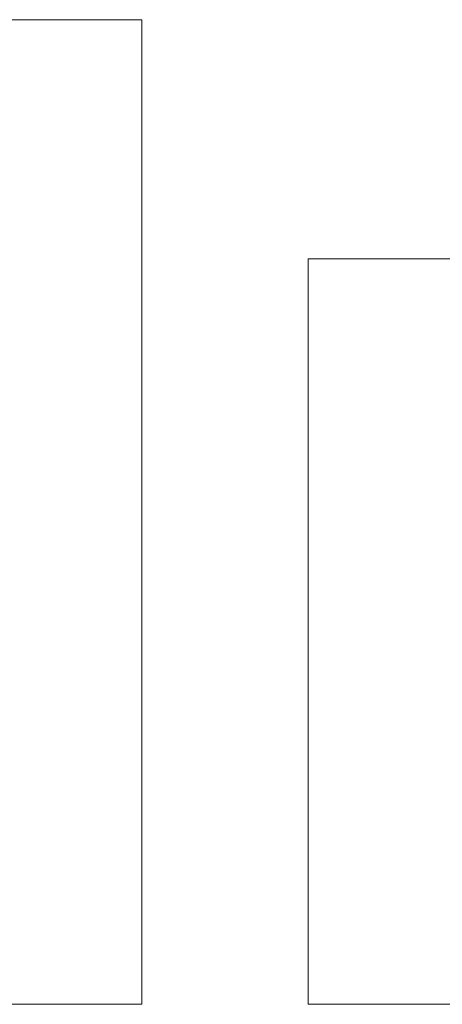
# Model space of a CAD drawing. Extents: x 0 to 59450, y 0 to 42050.
# Tile 73 of 256: x 19133 to 24005, y 17363 to 28711. Entities that reach past the tile are written whole.
import ezdxf

# ---------------------------------------------------------------- set-up
doc = ezdxf.new("R2010")
doc.units = 0
doc.header["$LTSCALE"] = 20
doc.header["$MEASUREMENT"] = 0
doc.layers.get('0').update_dxf_attribs({"linetype": 'CONTINUOUS'})

msp = doc.modelspace()

# ---------------------------------------------------------------- linework, layer by layer
at = {"color": 3, "linetype": 'Continuous', "lineweight": 13}
for p, q in [((20541.676, 28710.669), (2798.806, 28710.669)), ((20541.676, 17362.858), (20541.676, 28710.669)), ((22460.626, 25956.366), (22460.626, 17362.858)), ((41654.545, 25956.366), (22460.626, 25956.366)), ((2798.806, 17362.858), (20541.676, 17362.858)), ((22460.626, 17362.858), (41654.545, 17362.858))]:
    msp.add_line(p, q, dxfattribs=at)

doc.saveas('drawing.dxf')
